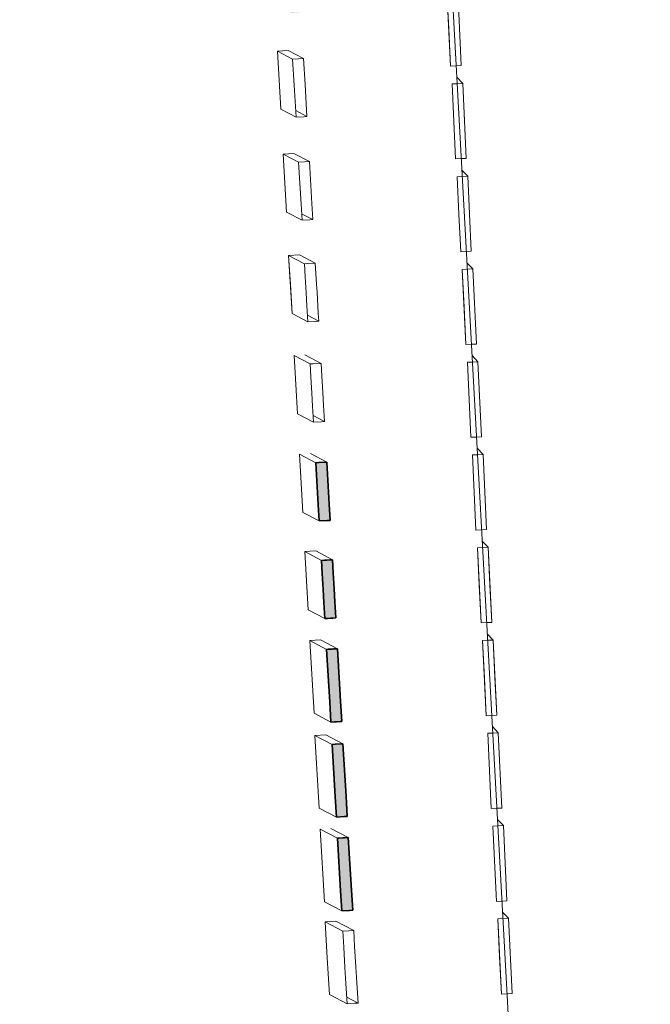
# Model space of a CAD drawing. Header units: millimetres. Extents: x -2530 to 151695, y -8763 to 71774.
# Tile 84 of 133: x 143956 to 145688, y 21361 to 24067. Entities that reach past the tile are written whole.
import ezdxf

# ---------------------------------------------------------------- set-up
doc = ezdxf.new("R2010")
doc.units = ezdxf.units.MM
for name, color, linetype, lineweight in [('A-FLOR-____-OTLN', 192, 'Continuous', 18), ('A-WALL-____-MCUT', 113, 'Continuous', 35), ('A-WALL-____-OTLN', 113, 'Continuous', 18)]:
    doc.layers.add(name, color=color, linetype=linetype, lineweight=lineweight)

# ---------------------------------------------------------------- blocks, each defined once
blk = doc.blocks.new('027_Gilde - ATC_FacadeModel_rvt-1-plot_V1 Copy 1')
at = {"layer": 'A-WALL-____-MCUT', "lineweight": 18}
h = blk.add_hatch(color=47, dxfattribs=at)
h.paths.add_polyline_path([(141084.5, 18458.2), (141200.4, 18489.2), (141192.6, 18518.2), (141076.9, 18486.5), (141080.9, 18471.7)])
h.paths.add_polyline_path([(141434.7, 18552), (141550.6, 18583.1), (141542.8, 18612), (141427.1, 18580.4), (141432.7, 18559.3)])
h.paths.add_polyline_path([(141768, 18641.3), (141883.9, 18672.4), (141876.2, 18701.3), (141760.4, 18669.8), (141764.4, 18654.9)])
h.paths.add_polyline_path([(142068, 18721.7), (142222.5, 18763.1), (142214.7, 18792.1), (142060.3, 18750.3), (142064.3, 18735.3)])
h.paths.add_polyline_path([(142373.7, 18803.6), (142528.3, 18845), (142520.5, 18874), (142366, 18832.3), (142372, 18809.9)])
h.paths.add_polyline_path([(142666, 18881.9), (142820.5, 18923.3), (142812.7, 18952.3), (142658.2, 18910.7), (142662.3, 18895.5)])
h.paths.add_polyline_path([(142944, 18956.4), (143098.5, 18997.8), (143090.7, 19026.8), (142936.2, 18985.2), (142940.3, 18970)])
h.paths.add_polyline_path([(143187.1, 19021.6), (143380.3, 19073.3), (143372.5, 19102.3), (143179.4, 19050.5), (143183.9, 19033.7)])
h.paths.add_polyline_path([(143432.4, 19087.3), (143625.6, 19139), (143617.8, 19168), (143425, 19114.9), (143429.2, 19099.4)])
h.paths.add_polyline_path([(143657, 19147.5), (143850, 19199.9), (143842.4, 19228.2), (143649.2, 19176.4), (143654.3, 19157.5)])
h.paths.add_polyline_path([(143883.8, 19208.2), (144077, 19260), (144069.3, 19289), (143876.1, 19237.2), (143881.7, 19216.3)])
h.paths.add_polyline_path([(144129.2, 19274), (144322.4, 19325.7), (144314.6, 19354.7), (144121.4, 19303), (144127, 19282)])
h.paths.add_polyline_path([(144377, 19337.9), (144566, 19403.4), (144556.9, 19430.3), (144367.4, 19366.4), (144376.6, 19339.1)])
h.paths.add_polyline_path([(144619.6, 19440.5), (144776.2, 19564.9), (144757.5, 19588.4), (144601, 19464), (144619.6, 19440.5)])
h.paths.add_polyline_path([(144810.2, 19621.1), (144914.7, 19791.7), (144889.1, 19807.4), (144842.4, 19731.2), (144842.4, 19731.2), (144784.6, 19636.8), (144803.2, 19625.5)])
h.paths.add_polyline_path([(144912.4, 20366.6), (144942.4, 20368.3), (144930.5, 20568.1), (144900.5, 20566.4), (144912.3, 20367.8)])
h.paths.add_polyline_path([(144869.7, 21110.3), (144899.7, 21112), (144887.8, 21311.8), (144857.8, 21310.1), (144869.6, 21111.5)])
h.paths.add_polyline_path([(144840.5, 21617.3), (144870.6, 21619), (144858.6, 21818.8), (144828.6, 21817.1), (144840.5, 21617.3)])
h.paths.add_polyline_path([(144825.7, 21875.3), (144855.7, 21877.1), (144843.8, 22076.8), (144813.8, 22075.1), (144825.6, 21876.5)])
h.paths.add_polyline_path([(144810.7, 22136.6), (144840.7, 22138.4), (144828.8, 22338.1), (144798.8, 22336.4), (144810.7, 22137.2)])
h.paths.add_polyline_path([(144794.3, 22421.2), (144824.3, 22422.9), (144813.2, 22582.6), (144784.8, 22581), (144794.3, 22421.2)])
h.paths.add_polyline_path([(144778.9, 22689.3), (144808.9, 22691), (144799.4, 22850.8), (144769.3, 22849.1), (144778.9, 22689.3)])
h.paths.add_polyline_path([(144698.6, 24086.4), (144728.6, 24088.2), (144719.1, 24247.9), (144689.1, 24246.2), (144698.6, 24086.4)])
h.paths.add_polyline_path([(144681.9, 24377.5), (144711.9, 24379.3), (144702.3, 24539.1), (144672.3, 24537.4), (144681.9, 24377.5)])
h.paths.add_polyline_path([(144646.6, 24991.2), (144676.6, 24993), (144669.4, 25112.8), (144639.4, 25111.1), (144646.6, 24991.2)])
h.paths.add_polyline_path([(144629.2, 25293.6), (144659.2, 25295.3), (144655.6, 25355.2), (144654.6, 25355.8), (144653.7, 25387.8), (144652, 25415.2), (144622, 25413.4), (144629.2, 25293.6)])
h.paths.add_polyline_path([(144611.6, 25599.3), (144641.6, 25601.1), (144638, 25661), (144637, 25661.5), (144636.9, 25680.4), (144634.5, 25720.9), (144604.5, 25719.1), (144611.6, 25599.3)])
h.paths.add_polyline_path([(144593.9, 25908), (144623.9, 25909.8), (144616.7, 26029.6), (144586.7, 26027.9), (144593.9, 25908.1)])
h.paths.add_polyline_path([(144558, 26532.5), (144588, 26534.2), (144580.8, 26654), (144550.8, 26652.3), (144558, 26532.5)])
h.paths.add_polyline_path([(144539.9, 26847.1), (144569.9, 26848.9), (144562.7, 26968.7), (144532.7, 26967), (144539.9, 26847.8)])
h.paths.add_polyline_path([(144467.6, 28105.7), (144497.6, 28107.5), (144490.4, 28227.3), (144460.4, 28225.5), (144467.5, 28106.3)])
h.paths.add_polyline_path([(144364.6, 29898.5), (144394.6, 29900.4), (144385, 30060), (144355.1, 30058.3), (144364.6, 29898.5)])
h.paths.add_polyline_path([(144348.1, 30185.8), (144378, 30187.6), (144368.5, 30347.4), (144338.5, 30345.6), (144348, 30187.1)])
h.paths.add_polyline_path([(144331.8, 30468.3), (144361.8, 30470.1), (144352.3, 30629.8), (144322.3, 30628.1), (144331.8, 30469.6)])
h.paths.add_polyline_path([(144315.9, 30746), (144345.9, 30747.7), (144336.3, 30907.5), (144306.4, 30905.7), (144315.9, 30746)])
h.paths.add_polyline_path([(144300.2, 31018.8), (144330.2, 31020.6), (144320.6, 31180.3), (144290.7, 31178.6), (144300.1, 31020.1)])
h.paths.add_polyline_path([(144284.8, 31287), (144314.8, 31288.9), (144305.2, 31448.5), (144275.3, 31446.8), (144284.7, 31288.3)])
h.paths.add_polyline_path([(144212.7, 32542.7), (144242.6, 32544.6), (144230.7, 32744.2), (144200.8, 32742.4), (144212.6, 32544)])
h.paths.add_polyline_path([(144183.8, 33044.9), (144213.8, 33046.7), (144201.9, 33246.4), (144171.9, 33244.5), (144183.8, 33044.9)])
h.paths.add_polyline_path([(144169.2, 33298.5), (144199.2, 33300.4), (144187.3, 33500), (144157.3, 33498.1), (144169.2, 33299.8)])
h.paths.add_polyline_path([(144154.7, 33552.1), (144184.6, 33553.9), (144172.7, 33753.5), (144142.8, 33751.7), (144154.6, 33553.4)])
h.paths.add_polyline_path([(144067.2, 35073.5), (144097.2, 35075.3), (144085.3, 35274.9), (144055.3, 35273.1), (144065.5, 35102.9)])
h.paths.add_polyline_path([(143950.7, 37102), (143979, 37103.7), (143979, 37131.4), (143968.7, 37303.4), (143938.8, 37301.6), (143950.6, 37103.3)])
h.paths.add_polyline_path([(143979, 37103.7), (143980.6, 37103.8), (143979, 37131.4)])
h.paths.add_polyline_path([(143936.1, 37355.6), (143966, 37357.4), (143954.1, 37557), (143924.2, 37555.2), (143936, 37356.4)])
h.paths.add_polyline_path([(143907, 37862.7), (143936.9, 37864.5), (143923.8, 38064.1), (143895, 38062.3), (143906.9, 37864)])
h.paths.add_polyline_path([(143892.4, 38116.3), (143922.3, 38119), (143908.7, 38317.6), (143887.5, 38316.3), (143889, 38173.3), (143892.3, 38116.9)])
h.paths.add_polyline_path([(143887.5, 38370.4), (143907.7, 38372.2), (143895.8, 38571.3), (143887.5, 38570.4), (143887.5, 38370.5)])
h.paths.add_polyline_path([(143887.5, 38624.8), (143893.2, 38625.2), (143881.3, 38824.8), (143851.3, 38823), (143861.7, 38650), (143887.5, 38650)])
at = {"layer": 'A-FLOR-____-OTLN', "color": 210}
blk.add_line((145687.9, 14203.8), (144892.1, 28736.1), dxfattribs=at)
at = {"layer": 'A-WALL-____-MCUT', "color": 130}
for p, q in [((144769.3, 22849.1), (144777.7, 22849.6)), ((144776.2, 22733.5), (144769.3, 22849.1)), ((144777.7, 22849.6), (144799.4, 22850.8)), ((144799.4, 22850.8), (144806.3, 22735.3)), ((144778.9, 22689.3), (144776.2, 22733.5)), ((144806.3, 22735.3), (144808.9, 22691)), ((144800.6, 22690.5), (144778.9, 22689.3)), ((144808.9, 22691), (144800.6, 22690.5)), ((144784.8, 22581), (144793.1, 22581.5)), ((144786.9, 22545.3), (144784.8, 22581)), ((144793.1, 22581.5), (144799.8, 22581.9)), ((144799.8, 22581.9), (144808.1, 22582.3)), ((144808.1, 22582.3), (144814.8, 22582.7)), ((144814.8, 22582.7), (144816.9, 22547.1)), ((144816.9, 22547.1), (144819.5, 22502.8)), ((144789.5, 22501.1), (144786.9, 22545.3)), ((144791.7, 22465.4), (144789.5, 22501.1)), ((144819.5, 22502.8), (144821.7, 22467.2)), ((144821.7, 22467.2), (144824.3, 22422.9)), ((144794.3, 22421.2), (144791.7, 22465.4)), ((144801, 22421.5), (144794.3, 22421.2)), ((144809.3, 22422), (144801, 22421.5)), ((144816, 22422.4), (144809.3, 22422)), ((144824.3, 22422.9), (144816, 22422.4)), ((144798.8, 22336.4), (144802.9, 22336.6)), ((144807.4, 22191.8), (144798.8, 22336.4)), ((144802.9, 22336.6), (144813.8, 22337.2)), ((144813.8, 22337.2), (144817.9, 22337.5)), ((144817.9, 22337.5), (144828.8, 22338.1)), ((144828.8, 22338.1), (144837.4, 22193.7)), ((144810.7, 22136.6), (144807.4, 22191.8)), ((144837.4, 22193.7), (144840.7, 22138.3)), ((144821.5, 22137.2), (144810.7, 22136.6)), ((144825.7, 22137.4), (144821.5, 22137.2)), ((144836.5, 22138), (144825.7, 22137.4)), ((144840.7, 22138.3), (144836.5, 22138)), ((144813.8, 22075.1), (144822.1, 22075.6)), ((144822.4, 21930.6), (144813.8, 22075.1)), ((144822.1, 22075.6), (144843.8, 22076.8)), ((144843.8, 22076.8), (144852.4, 21932.5)), ((144825.7, 21875.3), (144822.4, 21930.6)), ((144852.4, 21932.5), (144855.7, 21877)), ((144847.4, 21876.5), (144825.7, 21875.3)), ((144855.7, 21877), (144847.4, 21876.5)), ((144828.6, 21817.1), (144832.8, 21817.3)), ((144837.2, 21672.5), (144828.6, 21817.1)), ((144832.8, 21817.3), (144843.6, 21817.9)), ((144843.6, 21817.9), (144847.8, 21818.2)), ((144847.8, 21818.2), (144858.6, 21818.8)), ((144858.6, 21818.8), (144867.3, 21674.4)), ((144840.5, 21617.3), (144837.2, 21672.5)), ((144867.3, 21674.4), (144870.6, 21619)), ((144862.2, 21618.5), (144840.5, 21617.3)), ((144870.6, 21619), (144862.2, 21618.5))]:
    blk.add_line(p, q, dxfattribs=at)
at = {"layer": 'A-WALL-____-OTLN', "color": 210}
for p, q in [((145129.6, 24145.6), (145134.4, 24042.6)), ((145129.6, 24145.6), (145139.3, 23939.7)), ((145168.5, 23941), (145158.9, 24147)), ((145158.9, 24147), (145163.7, 24044)), ((145139.3, 23939.7), (145134.4, 24042.6)), ((145168.5, 23941), (145163.7, 24044)), ((144663.9, 23981), (144693.8, 23982.8)), ((144693.8, 23982.8), (144735.6, 23960.7)), ((144673.4, 23821.1), (144663.9, 23981)), ((144705.6, 23959), (144663.9, 23981)), ((144705.6, 23959), (144722.2, 23960)), ((144705.6, 23959), (144709.8, 23887.6)), ((144735.6, 23960.7), (144722.2, 23960)), ((144739.8, 23889.6), (144735.6, 23960.7)), ((145154.7, 23940.4), (145139.3, 23939.7)), ((145139.3, 23939.7), (145153.9, 23940.4)), ((145168.5, 23941), (145154.7, 23940.4)), ((145154.7, 23940.4), (145168.5, 23941)), ((145172.8, 23892), (145156.4, 23909)), ((145172.8, 23892), (145156.4, 23909)), ((144709.8, 23887.6), (144715.1, 23799.2)), ((144739.8, 23889.6), (144745.1, 23800.9)), ((145157.4, 23891.3), (145143.6, 23890.6)), ((145143.6, 23890.6), (145157.4, 23891.3)), ((145143.6, 23890.6), (145148.4, 23787.6)), ((145143.6, 23890.6), (145153.2, 23684.6)), ((145172.8, 23892), (145157.4, 23891.3)), ((145157.4, 23891.3), (145172.8, 23892)), ((145182.5, 23685.9), (145172.8, 23892)), ((145172.8, 23892), (145177.7, 23789)), ((144673.4, 23821.1), (144715.1, 23799.2)), ((144673.4, 23821.1), (144715.1, 23799.2)), ((144714, 23817.3), (144745.1, 23800.9)), ((144714, 23817.3), (144745.1, 23800.9)), ((144715.1, 23799.2), (144736.8, 23800.4)), ((144736.8, 23800.4), (144745.1, 23800.9)), ((145153.2, 23684.6), (145148.4, 23787.6)), ((145182.5, 23685.9), (145177.7, 23789)), ((144679.3, 23698.1), (144709.2, 23699.9)), ((144721.8, 23675.8), (144679.3, 23698.1)), ((144679.3, 23698.1), (144721.8, 23675.8)), ((144688.9, 23538.3), (144679.3, 23698.1)), ((144709.2, 23699.9), (144751.9, 23677.5)), ((144709.2, 23699.9), (144751.9, 23677.5)), ((145168.7, 23685.3), (145153.2, 23684.6)), ((145153.2, 23684.6), (145168.7, 23685.3)), ((145182.5, 23685.9), (145168.7, 23685.3)), ((145168.7, 23685.3), (145182.5, 23685.9)), ((144738.5, 23676.7), (144721.8, 23675.8)), ((144721.8, 23675.8), (144728.7, 23560.2)), ((144751.9, 23677.5), (144738.5, 23676.7)), ((144758.7, 23562), (144751.9, 23677.5)), ((145157.5, 23635.6), (145172.2, 23636.3)), ((145157.5, 23635.6), (145172.2, 23636.3)), ((145157.5, 23635.6), (145162.4, 23532.5)), ((145157.5, 23635.6), (145162.4, 23532.5)), ((145186.8, 23637), (145170.4, 23654)), ((145186.8, 23637), (145170.4, 23654)), ((145186.8, 23637), (145172.2, 23636.3)), ((145172.2, 23636.3), (145186.8, 23637)), ((145186.8, 23637), (145191.6, 23533.9)), ((145186.8, 23637), (145191.6, 23533.9)), ((144731.4, 23515.9), (144728.7, 23560.2)), ((144761.4, 23517.7), (144758.7, 23562)), ((144731.4, 23515.9), (144688.9, 23538.3)), ((144730.3, 23534), (144761.4, 23517.7)), ((145167.2, 23429.5), (145162.4, 23532.5)), ((145162.4, 23532.5), (145167.2, 23429.5)), ((145196.4, 23430.8), (145191.6, 23533.9)), ((145196.4, 23430.8), (145191.6, 23533.9)), ((144731.4, 23515.9), (144753.1, 23517.2)), ((144753.1, 23517.2), (144761.4, 23517.7)), ((144694.6, 23419.2), (144724.5, 23421)), ((144737.9, 23396.4), (144694.6, 23419.2)), ((144699.4, 23339.3), (144694.6, 23419.2)), ((144694.6, 23419.2), (144704.2, 23259.4)), ((144694.6, 23419.2), (144737.9, 23396.4)), ((144724.5, 23421), (144767.9, 23398.1)), ((145167.2, 23429.5), (145181.8, 23430.2)), ((145167.2, 23429.5), (145181.8, 23430.2)), ((145196.4, 23430.8), (145182.6, 23430.2)), ((145182.6, 23430.2), (145196.4, 23430.8)), ((144746.2, 23396.9), (144737.9, 23396.4)), ((144737.9, 23396.4), (144740, 23360.7)), ((144767.9, 23398.1), (144746.2, 23396.9)), ((144771.4, 23340.4), (144767.9, 23398.1)), ((145200.7, 23382), (145184.3, 23399)), ((145200.7, 23382), (145184.3, 23399)), ((144740, 23360.7), (144742.7, 23316.5)), ((145185.3, 23381.3), (145171.5, 23380.6)), ((145171.5, 23380.6), (145185.3, 23381.3)), ((145171.5, 23380.6), (145176.4, 23277.5)), ((145171.5, 23380.6), (145181.2, 23174.4)), ((145200.7, 23382), (145185.3, 23381.3)), ((145185.3, 23381.3), (145200.7, 23382)), ((145210.4, 23175.7), (145200.7, 23382)), ((145200.7, 23382), (145210.4, 23175.7)), ((144699.4, 23339.3), (144704.2, 23259.4)), ((144772.7, 23318.2), (144771.4, 23340.4)), ((144742.7, 23316.5), (144744.8, 23280.8)), ((144776.1, 23260.5), (144772.7, 23318.2)), ((144744.8, 23280.8), (144747.4, 23236.6)), ((144704.2, 23259.4), (144747.4, 23236.6)), ((144704.2, 23259.4), (144747.4, 23236.6)), ((144746.3, 23254.7), (144777.4, 23238.3)), ((144776.1, 23260.5), (144777.4, 23238.3)), ((145181.2, 23174.4), (145176.4, 23277.5)), ((144747.4, 23236.6), (144769.1, 23237.8)), ((144769.1, 23237.8), (144777.4, 23238.3)), ((145196.6, 23175.1), (145181.2, 23174.4)), ((145181.2, 23174.4), (145196.6, 23175.1)), ((145210.4, 23175.7), (145196.6, 23175.1)), ((145196.6, 23175.1), (145210.4, 23175.7)), ((144753.7, 23120.9), (144709.7, 23144.1)), ((144709.7, 23144.1), (144753.7, 23120.9)), ((144714.5, 23064.2), (144709.7, 23144.1)), ((144739.6, 23145.9), (144783.7, 23122.6)), ((144739.6, 23145.9), (144783.7, 23122.6)), ((145214.7, 23127), (145198.3, 23144)), ((145214.7, 23127), (145198.3, 23144)), ((144762, 23121.4), (144753.7, 23120.9)), ((144753.7, 23120.9), (144755.9, 23085.2)), ((144783.7, 23122.6), (144762, 23121.4)), ((144785.9, 23087), (144783.7, 23122.6)), ((145199.3, 23126.3), (145185.5, 23125.6)), ((145185.5, 23125.6), (145199.3, 23126.3)), ((145185.5, 23125.6), (145195.2, 22919.3)), ((145185.5, 23125.6), (145195.2, 22919.3)), ((145214.7, 23127), (145199.3, 23126.3)), ((145199.3, 23126.3), (145214.7, 23127)), ((145224.4, 22920.6), (145214.7, 23127)), ((145214.7, 23127), (145224.4, 22920.6)), ((144714.5, 23064.2), (144719.2, 22984.2)), ((144755.9, 23085.2), (144758.5, 23041)), ((144785.9, 23087), (144788.5, 23042.7)), ((144758.5, 23041), (144760.6, 23005.3)), ((144788.5, 23042.7), (144790.6, 23007.1)), ((144790.6, 23007.1), (144793.3, 22962.8)), ((144719.2, 22984.2), (144763.3, 22961)), ((144719.2, 22984.2), (144763.3, 22961)), ((144760.6, 23005.3), (144763.3, 22961)), ((144762.2, 22979.1), (144793.3, 22962.8)), ((144763.3, 22961), (144785, 22962.3)), ((144785, 22962.3), (144793.3, 22962.8)), ((145210.6, 22920), (145195.2, 22919.3)), ((145195.2, 22919.3), (145210.6, 22920)), ((145224.4, 22920.6), (145210.6, 22920)), ((145210.6, 22920), (145224.4, 22920.6)), ((144734.1, 22712.8), (144724.6, 22872.7)), ((144724.6, 22872.7), (144729.3, 22792.8)), ((144769.3, 22849.1), (144724.6, 22872.7)), ((144754.4, 22874.5), (144799.4, 22850.8)), ((145228.6, 22872), (145212.3, 22889)), ((145228.6, 22872), (145212.3, 22889)), ((145213.2, 22871.3), (145228.6, 22872)), ((145228.6, 22872), (145214, 22871.3)), ((145238.3, 22665.5), (145228.6, 22872)), ((145228.6, 22872), (145238.3, 22665.5)), ((144769.3, 22849.1), (144777.7, 22849.6)), ((144769.3, 22849.1), (144776.3, 22733.5)), ((144799.4, 22850.8), (144777.7, 22849.6)), ((144806.3, 22735.3), (144799.4, 22850.8)), ((145199.5, 22870.7), (145214, 22871.3)), ((145199.5, 22870.7), (145213.2, 22871.3)), ((145199.5, 22870.7), (145204.3, 22767.4)), ((145199.5, 22870.7), (145209.2, 22664.2)), ((144734.1, 22712.8), (144729.3, 22792.8)), ((145209.2, 22664.2), (145204.3, 22767.4)), ((144778.9, 22689.3), (144734.1, 22712.8)), ((144778.9, 22689.3), (144776.3, 22733.5)), ((144808.9, 22691), (144806.3, 22735.3)), ((144778.9, 22689.3), (144800.6, 22690.5)), ((144800.6, 22690.5), (144808.9, 22691)), ((145224.5, 22664.9), (145209.2, 22664.2)), ((145209.2, 22664.2), (145223.7, 22664.8)), ((145238.3, 22665.5), (145224.6, 22664.9)), ((145224.6, 22664.9), (145238.3, 22665.5)), ((145242.6, 22617), (145226.2, 22634)), ((145242.6, 22617), (145226.2, 22634)), ((144739.2, 22605), (144754.2, 22605.9)), ((144744, 22525.1), (144739.2, 22605)), ((144739.2, 22605), (144748.7, 22445.1)), ((144784.8, 22581), (144739.2, 22605)), ((144754.2, 22605.9), (144769.1, 22606.8)), ((144769.1, 22606.8), (144814.8, 22582.7)), ((145213.4, 22615.7), (145228, 22616.3)), ((145213.4, 22615.7), (145227.2, 22616.3)), ((145213.4, 22615.7), (145223.1, 22409.1)), ((145213.4, 22615.7), (145218.3, 22512.4)), ((145227.2, 22616.3), (145242.6, 22617)), ((145242.6, 22617), (145228, 22616.3)), ((145242.6, 22617), (145247.5, 22513.7)), ((145242.6, 22617), (145252.3, 22410.4)), ((144784.8, 22581), (144793.1, 22581.5)), ((144784.8, 22581), (144786.9, 22545.3)), ((144799.8, 22581.9), (144793.1, 22581.5)), ((144799.8, 22581.9), (144808.1, 22582.3)), ((144814.8, 22582.7), (144808.1, 22582.3)), ((144816.9, 22547.1), (144814.8, 22582.7)), ((144816.9, 22547.1), (144819.6, 22502.8)), ((144744, 22525.1), (144748.7, 22445.1)), ((144786.9, 22545.3), (144789.5, 22501.1)), ((144789.5, 22501.1), (144791.7, 22465.4)), ((144819.6, 22502.8), (144821.7, 22467.2)), ((145218.3, 22512.4), (145223.1, 22409.1)), ((145252.3, 22410.4), (145247.5, 22513.7)), ((144824.3, 22422.9), (144821.7, 22467.2)), ((144748.7, 22445.1), (144794.3, 22421.2)), ((144791.7, 22465.4), (144794.3, 22421.2)), ((144794.3, 22421.2), (144801, 22421.5)), ((144801, 22421.5), (144809.3, 22422)), ((144809.3, 22422), (144816, 22422.4)), ((144816, 22422.4), (144824.3, 22422.9)), ((145238.5, 22409.8), (145223.1, 22409.1)), ((145223.1, 22409.1), (145238.5, 22409.8)), ((145252.3, 22410.4), (145238.5, 22409.8)), ((145238.5, 22409.8), (145252.3, 22410.4)), ((144752.5, 22360.8), (144767.4, 22361.6)), ((144764.4, 22160.9), (144752.5, 22360.8)), ((144798.8, 22336.4), (144752.5, 22360.8)), ((144767.4, 22361.6), (144782.4, 22362.5)), ((144782.4, 22362.5), (144828.8, 22338.1)), ((145227.4, 22360.7), (145242, 22361.4)), ((145227.4, 22360.7), (145241.2, 22361.3)), ((145227.4, 22360.7), (145232.3, 22257.3)), ((145227.4, 22360.7), (145237.1, 22153.9)), ((145256.5, 22362), (145240.2, 22379)), ((145256.5, 22362), (145240.2, 22379)), ((145241.2, 22361.3), (145256.5, 22362)), ((145256.5, 22362), (145242, 22361.4)), ((145266.3, 22155.3), (145256.5, 22362)), ((145256.5, 22362), (145261.4, 22258.7)), ((144798.8, 22336.4), (144802.9, 22336.6)), ((144798.8, 22336.4), (144807.4, 22191.8)), ((144813.8, 22337.2), (144802.9, 22336.6)), ((144817.9, 22337.5), (144813.8, 22337.2)), ((144828.8, 22338.1), (144817.9, 22337.5)), ((144837.4, 22193.7), (144828.8, 22338.1)), ((145237.1, 22153.9), (145232.3, 22257.3)), ((145266.3, 22155.3), (145261.4, 22258.7)), ((144810.7, 22136.6), (144807.4, 22191.8)), ((144840.7, 22138.3), (144837.4, 22193.7)), ((144810.7, 22136.6), (144764.4, 22160.9)), ((145252.5, 22154.7), (145237.1, 22153.9)), ((145237.1, 22153.9), (145252.5, 22154.7)), ((145266.3, 22155.3), (145252.5, 22154.7)), ((145252.5, 22154.7), (145266.3, 22155.3)), ((144810.7, 22136.6), (144821.5, 22137.2)), ((144825.7, 22137.4), (144821.5, 22137.2)), ((144825.7, 22137.4), (144836.5, 22138)), ((144836.5, 22138), (144840.7, 22138.3)), ((145270.5, 22107), (145254.2, 22124)), ((145270.5, 22107), (145254.2, 22124)), ((144766.8, 22099.9), (144796.7, 22101.7)), ((144778.7, 21900.1), (144766.8, 22099.9)), ((144813.8, 22075.1), (144766.8, 22099.9)), ((144796.7, 22101.7), (144843.8, 22076.8)), ((145255.1, 22106.3), (145241.4, 22105.7)), ((145241.4, 22105.7), (145255.1, 22106.3)), ((145241.4, 22105.7), (145246.2, 22002.3)), ((145241.4, 22105.7), (145251.1, 21898.8)), ((145270.5, 22107), (145255.1, 22106.3)), ((145255.1, 22106.3), (145270.5, 22107)), ((145280.2, 21900.2), (145270.5, 22107)), ((145270.5, 22107), (145280.2, 21900.2)), ((144813.8, 22075.1), (144822.1, 22075.6)), ((144813.8, 22075.1), (144822.4, 21930.6)), ((144843.8, 22076.8), (144822.1, 22075.6)), ((144852.4, 21932.5), (144843.8, 22076.8)), ((145251.1, 21898.8), (145246.2, 22002.3)), ((144825.7, 21875.3), (144822.4, 21930.6)), ((144855.7, 21877), (144852.4, 21932.5)), ((144825.7, 21875.3), (144778.7, 21900.1)), ((145266.5, 21899.6), (145251.1, 21898.8)), ((145251.1, 21898.8), (145266.5, 21899.6)), ((145280.2, 21900.2), (145266.5, 21899.6)), ((145266.5, 21899.6), (145280.2, 21900.2)), ((144825.7, 21875.3), (144847.4, 21876.5)), ((144847.4, 21876.5), (144855.7, 21877)), ((144810.8, 21844), (144858.6, 21818.8)), ((145255.3, 21850.7), (145269.9, 21851.4)), ((145255.3, 21850.7), (145269.9, 21851.4)), ((145255.3, 21850.7), (145265.1, 21643.7)), ((145255.3, 21850.7), (145265.1, 21643.7)), ((145284.5, 21852), (145268.1, 21869)), ((145284.5, 21852), (145268.1, 21869)), ((145284.5, 21852), (145269.9, 21851.4)), ((145269.9, 21851.4), (145284.5, 21852)), ((145294.2, 21645.1), (145284.5, 21852)), ((145284.5, 21852), (145289.3, 21748.6)), ((144792.8, 21642.4), (144780.9, 21842.2)), ((144828.6, 21817.1), (144780.9, 21842.2)), ((144828.6, 21817.1), (144832.8, 21817.3)), ((144828.6, 21817.1), (144837.2, 21672.5)), ((144843.6, 21817.9), (144832.8, 21817.3)), ((144847.8, 21818.2), (144843.6, 21817.9)), ((144858.6, 21818.8), (144847.8, 21818.2)), ((144867.3, 21674.4), (144858.6, 21818.8)), ((145294.2, 21645.1), (145289.3, 21748.6)), ((144840.5, 21617.3), (144837.2, 21672.5)), ((144870.6, 21619), (144867.3, 21674.4)), ((144840.5, 21617.3), (144792.8, 21642.4)), ((145265.1, 21643.7), (145279.6, 21644.4)), ((145265.1, 21643.7), (145279.6, 21644.4)), ((145294.2, 21645.1), (145280.4, 21644.4)), ((145280.4, 21644.4), (145294.2, 21645.1)), ((144840.5, 21617.3), (144862.2, 21618.5)), ((144862.2, 21618.5), (144870.6, 21619)), ((145298.4, 21597.1), (145282.1, 21614)), ((145298.4, 21597.1), (145282.1, 21614)), ((144794.8, 21587.6), (144824.7, 21589.4)), ((144800.8, 21487.7), (144794.8, 21587.6)), ((144843.3, 21562.1), (144794.8, 21587.6)), ((144824.7, 21589.4), (144873.3, 21563.8)), ((145283.1, 21596.3), (145269.3, 21595.7)), ((145269.3, 21595.7), (145283.1, 21596.3)), ((145269.3, 21595.7), (145274.2, 21492.2)), ((145269.3, 21595.7), (145279, 21388.6)), ((145298.4, 21597.1), (145283.1, 21596.3)), ((145283.1, 21596.3), (145298.4, 21597.1)), ((145308.2, 21390), (145298.4, 21597.1)), ((145298.4, 21597.1), (145308.2, 21390)), ((144843.3, 21562.1), (144859.9, 21563)), ((144843.3, 21562.1), (144845.9, 21517.5)), ((144873.3, 21563.8), (144859.9, 21563)), ((144875.9, 21519.3), (144873.3, 21563.8)), ((144875.9, 21519.3), (144879.3, 21463.9)), ((144845.9, 21517.5), (144849.2, 21462.2)), ((145279, 21388.6), (145274.2, 21492.2)), ((144800.8, 21487.7), (144806.7, 21387.8)), ((144849.2, 21462.2), (144851.9, 21417.5)), ((144879.3, 21463.9), (144881.9, 21419.4)), ((144851.9, 21417.5), (144855.2, 21362.3)), ((144881.9, 21419.4), (144885.2, 21364)), ((144806.7, 21387.8), (144855.2, 21362.3)), ((144806.7, 21387.8), (144855.2, 21362.3)), ((145294.4, 21389.3), (145279, 21388.6)), ((145279, 21388.6), (145294.4, 21389.3)), ((145308.2, 21390), (145294.4, 21389.3)), ((145294.4, 21389.3), (145308.2, 21390)), ((144854.1, 21380.3), (144885.2, 21364)), ((144855.2, 21362.3), (144876.9, 21363.5)), ((144876.9, 21363.5), (144885.2, 21364))]:
    blk.add_line(p, q, dxfattribs=at)

msp = doc.modelspace()

# ---------------------------------------------------------------- block references
at = {"lineweight": 5}
msp.add_blockref('027_Gilde - ATC_FacadeModel_rvt-1-plot_V1 Copy 1', (0, 0), dxfattribs=at)

doc.saveas('drawing.dxf')
